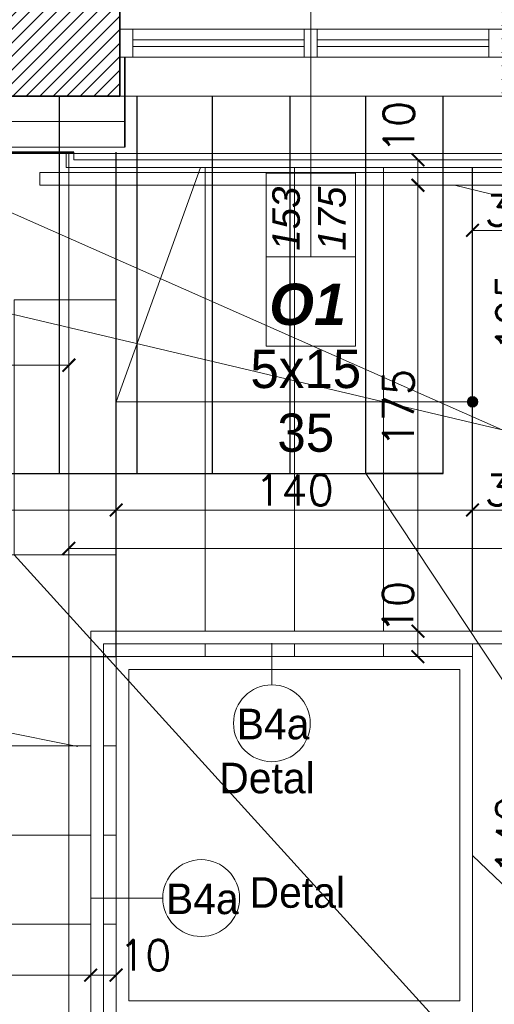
# Model space of a CAD drawing. Header units: millimetres. Extents: x -587 to 358276, y -26688 to 221215.
# Tile 102 of 256: x 10548 to 10735, y 9389 to 9776. Entities that reach past the tile are written whole.
import ezdxf
from ezdxf.lldxf.tags import DXFTag

# ---------------------------------------------------------------- set-up
doc = ezdxf.new("R2010")
doc.units = ezdxf.units.MM
doc.header["$MEASUREMENT"] = 0
for name, color, linetype, lineweight in [('A_istniejące ściany', 7, 'Continuous', 35), ('A_izolacja', 5, 'Continuous', 9), ('A_l.przerywana', 250, 'ICAD_ISO03W100', 9), ('A_okna wymieniane', 5, 'Continuous', 15), ('A_opisy', 166, 'Continuous', 15), ('A_ściany projektowane', 5, 'Continuous', 35), ('k_wyburzenia widoczne', 252, 'PNEUMATIC2', 30), ('l. przekrojowa', 1, 'Continuous', 30), ('l.przerywana', 104, 'ICAD_ISO03W100', 5), ('l.widokowa', 140, 'Continuous', 15), ('l.wypełnien', 253, 'Continuous', 5), ('Nowe_820-G Rysunki Obrazki_Nr_pióra__1', 7, 'Continuous', 13), ('wymiarowanie', 176, 'Continuous', 9)]:
    doc.layers.add(name, color=color, linetype=linetype, lineweight=lineweight)
doc.styles.add('ARIALL', font='GOTHIC.TTF', dxfattribs={"height": 40})
doc.styles.add('ROMANS', font='romans')
doc.styles.add('styl2', font='simplex.shx')
doc.linetypes.add('BATTING', pattern='A,0.00254,-2.54,[134,ltypeshp.shx,S=2.54,R=0,X=-2.54,Y=0],-5.08,[134,ltypeshp.shx,S=2.54,R=180,X=2.54,Y=0],-2.54', length=10.16254)
tags = doc.linetypes.add('ICAD_ISO03W100', pattern=[30, 12, -18]).pattern_tags.tags
tags[6:7] = [DXFTag(74, 4), DXFTag(75, 0), DXFTag(340, '0'), DXFTag(46, 1.0), DXFTag(50, 0.0), DXFTag(44, 0.0), DXFTag(45, 0.0)]
tags[4:5] = [DXFTag(74, 4), DXFTag(75, 0), DXFTag(340, '0'), DXFTag(46, 1.0), DXFTag(50, 0.0), DXFTag(44, 0.0), DXFTag(45, 0.0)]
doc.linetypes.add('PNEUMATIC2', pattern='A,0.5,-0.25,["//",Standard,S=0.2,R=0,X=-0.1,Y=-0.1],-0.25', length=1)
doc.dimstyles.new('Skala 1-50', dxfattribs={"dimtxt": 12, "dimasz": 5, "dimexe": 1, "dimexo": 1, "dimgap": 1.5, "dimtad": 1, "dimdec": 1, "dimrnd": 0.5, "dimtxsty": 'styl2', "dimblk": 'ARCHTICK', "dimcen": 5, "dimadec": 0, "dimazin": 0, "dimtfac": 1, "dimtdec": 1, "dimtmove": 1, "dimatfit": 3, "dimldrblk": 'ARCHTICK', "dimfxl": 5, "dimfxlon": 1, "dimlwd": -1, "dimlwe": -1, "dimarcsym": 0})

# ---------------------------------------------------------------- blocks, each defined once
blk = doc.blocks.new('_ArchTick')
at = {"color": 0, "linetype": 'ByBlock', "const_width": 0.15}
blk.add_lwpolyline([(-0.5, -0.5), (0.5, 0.5)], dxfattribs=at)
blk = doc.blocks.new('*D3560')
at = {"layer": 'Defpoints', "color": 0}
for p in [(10586.27, 9583.19), (10186.27, 9565.38), (10586.27, 9565.38)]:
    blk.add_point(p, dxfattribs=at)
at = {"layer": 'wymiarowanie', "color": 0}
for p, q in [((10186.27, 9578.19), (10186.27, 9584.19)), ((10186.27, 9583.19), (10586.27, 9583.19)), ((10586.27, 9578.19), (10586.27, 9584.19))]:
    blk.add_line(p, q, dxfattribs=at)
at = {"layer": 'wymiarowanie', "color": 0, "xscale": 5, "yscale": 5, "zscale": 5, "rotation": 180}
blk.add_blockref('_ArchTick', (10186.27, 9583.19), dxfattribs=at)
at = {"layer": 'wymiarowanie', "color": 0, "xscale": 5, "yscale": 5, "zscale": 5}
blk.add_blockref('_ArchTick', (10586.27, 9583.19), dxfattribs=at)
at = {"layer": 'wymiarowanie', "color": 0, "insert": (10386.27, 9591), "char_height": 12, "attachment_point": 5, "style": 'styl2'}
blk.add_mtext('400', dxfattribs=at)
blk = doc.blocks.new('*D3561')
at = {"layer": 'Defpoints', "color": 0}
for p in [(10726.27, 9583.19), (10586.27, 9565.38), (10726.27, 9558.23)]:
    blk.add_point(p, dxfattribs=at)
at = {"layer": 'wymiarowanie', "color": 0}
for p, q in [((10586.27, 9578.19), (10586.27, 9584.19)), ((10586.27, 9583.19), (10726.27, 9583.19)), ((10726.27, 9578.19), (10726.27, 9584.19))]:
    blk.add_line(p, q, dxfattribs=at)
at = {"layer": 'wymiarowanie', "color": 0, "xscale": 5, "yscale": 5, "zscale": 5, "rotation": 180}
blk.add_blockref('_ArchTick', (10586.27, 9583.19), dxfattribs=at)
at = {"layer": 'wymiarowanie', "color": 0, "xscale": 5, "yscale": 5, "zscale": 5}
blk.add_blockref('_ArchTick', (10726.27, 9583.19), dxfattribs=at)
at = {"layer": 'wymiarowanie', "color": 0, "insert": (10656.27, 9591), "char_height": 12, "attachment_point": 5, "style": 'styl2'}
blk.add_mtext('140', dxfattribs=at)
blk = doc.blocks.new('*D3578')
at = {"layer": 'Defpoints', "color": 0}
for p in [(10443.84, 9734.65), (10567.7, 9674.27), (10567.7, 9640.04)]:
    blk.add_point(p, dxfattribs=at)
at = {"layer": 'wymiarowanie', "color": 0}
for p, q in [((10443.84, 9645.04), (10443.84, 9639.04)), ((10567.7, 9645.04), (10567.7, 9639.04)), ((10443.84, 9640.04), (10567.7, 9640.04))]:
    blk.add_line(p, q, dxfattribs=at)
at = {"layer": 'wymiarowanie', "color": 0, "xscale": 5, "yscale": 5, "zscale": 5, "rotation": 180}
blk.add_blockref('_ArchTick', (10443.84, 9640.04), dxfattribs=at)
at = {"layer": 'wymiarowanie', "color": 0, "xscale": 5, "yscale": 5, "zscale": 5}
blk.add_blockref('_ArchTick', (10567.7, 9640.04), dxfattribs=at)
at = {"layer": 'wymiarowanie', "color": 0, "insert": (10505.77, 9647.69), "char_height": 12, "attachment_point": 5, "style": 'styl2'}
blk.add_mtext('124', dxfattribs=at)
blk = doc.blocks.new('*D3580')
at = {"layer": 'Defpoints', "color": 0}
for p in [(11128.02, 9725.65), (10567.7, 9723.65), (11128.02, 9568.11)]:
    blk.add_point(p, dxfattribs=at)
at = {"layer": 'wymiarowanie', "color": 0}
for p, q in [((10567.7, 9573.11), (10567.7, 9567.11)), ((11128.02, 9573.11), (11128.02, 9567.11)), ((10567.7, 9568.11), (11128.02, 9568.11))]:
    blk.add_line(p, q, dxfattribs=at)
at = {"layer": 'wymiarowanie', "color": 0, "xscale": 5, "yscale": 5, "zscale": 5, "rotation": 180}
blk.add_blockref('_ArchTick', (10567.7, 9568.11), dxfattribs=at)
at = {"layer": 'wymiarowanie', "color": 0, "xscale": 5, "yscale": 5, "zscale": 5}
blk.add_blockref('_ArchTick', (11128.02, 9568.11), dxfattribs=at)
at = {"layer": 'wymiarowanie', "color": 0, "insert": (10847.86, 9576.47), "char_height": 12, "attachment_point": 5, "style": 'styl2'}
blk.add_mtext('560,5', dxfattribs=at)
blk = doc.blocks.new('*D3686')
at = {"layer": 'Defpoints', "color": 0}
for p in [(10443.84, 9734.65), (10567.7, 9723.65), (10567.7, 9192.87)]:
    blk.add_point(p, dxfattribs=at)
at = {"layer": 'wymiarowanie', "color": 0}
for p, q in [((10443.84, 9197.87), (10443.84, 9191.87)), ((10567.7, 9197.87), (10567.7, 9191.87)), ((10443.84, 9192.87), (10567.7, 9192.87))]:
    blk.add_line(p, q, dxfattribs=at)
at = {"layer": 'wymiarowanie', "color": 0, "xscale": 5, "yscale": 5, "zscale": 5, "rotation": 180}
blk.add_blockref('_ArchTick', (10443.84, 9192.87), dxfattribs=at)
at = {"layer": 'wymiarowanie', "color": 0, "xscale": 5, "yscale": 5, "zscale": 5}
blk.add_blockref('_ArchTick', (10567.7, 9192.87), dxfattribs=at)
at = {"layer": 'wymiarowanie', "color": 0, "insert": (10505.77, 9200.52), "char_height": 12, "attachment_point": 5, "style": 'styl2'}
blk.add_mtext('124', dxfattribs=at)
blk = doc.blocks.new('*D3687')
at = {"layer": 'Defpoints', "color": 0}
for p in [(10737.7, 9745.65), (10567.7, 9723.65), (10737.7, 9192.87)]:
    blk.add_point(p, dxfattribs=at)
at = {"layer": 'wymiarowanie', "color": 0}
for p, q in [((10567.7, 9197.87), (10567.7, 9191.87)), ((10737.7, 9197.87), (10737.7, 9191.87)), ((10567.7, 9192.87), (10737.7, 9192.87))]:
    blk.add_line(p, q, dxfattribs=at)
at = {"layer": 'wymiarowanie', "color": 0, "xscale": 5, "yscale": 5, "zscale": 5, "rotation": 180}
blk.add_blockref('_ArchTick', (10567.7, 9192.87), dxfattribs=at)
at = {"layer": 'wymiarowanie', "color": 0, "xscale": 5, "yscale": 5, "zscale": 5}
blk.add_blockref('_ArchTick', (10737.7, 9192.87), dxfattribs=at)
at = {"layer": 'wymiarowanie', "color": 0, "insert": (10652.7, 9200.67), "char_height": 12, "attachment_point": 5, "style": 'styl2'}
blk.add_mtext('170', dxfattribs=at)
blk = doc.blocks.new('*D4125')
at = {"layer": 'Defpoints', "color": 0}
for p in [(10726.27, 9525.65), (10749.3, 9525.65), (10726.27, 9385.65)]:
    blk.add_point(p, dxfattribs=at)
at = {"layer": 'wymiarowanie', "color": 0}
for p, q in [((10744.3, 9525.65), (10750.3, 9525.65)), ((10749.3, 9385.65), (10749.3, 9525.65)), ((10744.3, 9385.65), (10750.3, 9385.65))]:
    blk.add_line(p, q, dxfattribs=at)
at = {"layer": 'wymiarowanie', "color": 0, "xscale": 5, "yscale": 5, "zscale": 5}
for p, rotation in [((10749.3, 9525.65), 90), ((10749.3, 9385.65), 270)]:
    blk.add_blockref('_ArchTick', p, dxfattribs=dict(at, rotation=rotation))
at = {"layer": 'wymiarowanie', "color": 0, "insert": (10741.5, 9455.65), "char_height": 12, "attachment_point": 5, "rotation": 90, "style": 'styl2'}
blk.add_mtext('140', dxfattribs=at)
blk = doc.blocks.new('*D4126')
at = {"layer": 'Defpoints', "color": 0}
for p in [(10729.9, 9720.65), (10749.3, 9720.65), (10726.27, 9525.65)]:
    blk.add_point(p, dxfattribs=at)
at = {"layer": 'wymiarowanie', "color": 0}
for p, q in [((10744.3, 9720.65), (10750.3, 9720.65)), ((10749.3, 9525.65), (10749.3, 9720.65)), ((10744.3, 9525.65), (10750.3, 9525.65))]:
    blk.add_line(p, q, dxfattribs=at)
at = {"layer": 'wymiarowanie', "color": 0, "xscale": 5, "yscale": 5, "zscale": 5}
for p, rotation in [((10749.3, 9720.65), 90), ((10749.3, 9525.65), 270)]:
    blk.add_blockref('_ArchTick', p, dxfattribs=dict(at, rotation=rotation))
at = {"layer": 'wymiarowanie', "color": 0, "insert": (10741.5, 9660.91), "char_height": 12, "attachment_point": 5, "rotation": 90, "style": 'styl2'}
blk.add_mtext('195', dxfattribs=at)
blk = doc.blocks.new('*D4909')
at = {"layer": 'Defpoints', "color": 0}
for p in [(10756.27, 9583.19), (10726.27, 9535.65), (10756.27, 9535.65)]:
    blk.add_point(p, dxfattribs=at)
at = {"layer": 'wymiarowanie', "color": 0}
for p, q in [((10726.27, 9578.19), (10726.27, 9584.19)), ((10726.27, 9583.19), (10756.27, 9583.19)), ((10756.27, 9578.19), (10756.27, 9584.19))]:
    blk.add_line(p, q, dxfattribs=at)
at = {"layer": 'wymiarowanie', "color": 0, "xscale": 5, "yscale": 5, "zscale": 5, "rotation": 180}
blk.add_blockref('_ArchTick', (10726.27, 9583.19), dxfattribs=at)
at = {"layer": 'wymiarowanie', "color": 0, "xscale": 5, "yscale": 5, "zscale": 5}
blk.add_blockref('_ArchTick', (10756.27, 9583.19), dxfattribs=at)
at = {"layer": 'wymiarowanie', "color": 0, "insert": (10741.27, 9591), "char_height": 12, "attachment_point": 5, "style": 'styl2'}
blk.add_mtext('30', dxfattribs=at)
blk = doc.blocks.new('*D4930')
at = {"layer": 'Defpoints', "color": 0}
for p in [(10576.27, 9400.69), (10196.27, 9390.03), (10576.27, 9390.03)]:
    blk.add_point(p, dxfattribs=at)
at = {"layer": 'wymiarowanie', "color": 0}
for p, q in [((10196.27, 9395.69), (10196.27, 9401.69)), ((10576.27, 9395.69), (10576.27, 9401.69)), ((10196.27, 9400.69), (10576.27, 9400.69))]:
    blk.add_line(p, q, dxfattribs=at)
at = {"layer": 'wymiarowanie', "color": 0, "xscale": 5, "yscale": 5, "zscale": 5, "rotation": 180}
blk.add_blockref('_ArchTick', (10196.27, 9400.69), dxfattribs=at)
at = {"layer": 'wymiarowanie', "color": 0, "xscale": 5, "yscale": 5, "zscale": 5}
blk.add_blockref('_ArchTick', (10576.27, 9400.69), dxfattribs=at)
at = {"layer": 'wymiarowanie', "color": 0, "insert": (10386.27, 9408.49), "char_height": 12, "attachment_point": 5, "style": 'styl2'}
blk.add_mtext('380', dxfattribs=at)
blk = doc.blocks.new('*D4974')
at = {"layer": 'Defpoints', "color": 0}
for p in [(10576.27, 9412.4), (10586.27, 9412.4), (10576.27, 9400.69)]:
    blk.add_point(p, dxfattribs=at)
at = {"layer": 'wymiarowanie', "color": 0}
for p, q in [((10576.27, 9405.69), (10576.27, 9399.69)), ((10586.27, 9405.69), (10586.27, 9399.69)), ((10586.27, 9400.69), (10576.27, 9400.69))]:
    blk.add_line(p, q, dxfattribs=at)
at = {"layer": 'wymiarowanie', "color": 0, "xscale": 5, "yscale": 5, "zscale": 5, "rotation": 180}
blk.add_blockref('_ArchTick', (10576.27, 9400.69), dxfattribs=at)
at = {"layer": 'wymiarowanie', "color": 0, "xscale": 5, "yscale": 5, "zscale": 5}
blk.add_blockref('_ArchTick', (10586.27, 9400.69), dxfattribs=at)
at = {"layer": 'wymiarowanie', "color": 0, "insert": (10597.7, 9408.49), "char_height": 12, "attachment_point": 5, "style": 'styl2'}
blk.add_mtext('10', dxfattribs=at)
blk = doc.blocks.new('*D4976')
at = {"layer": 'Defpoints', "color": 0}
for p in [(10726.27, 9692.95), (10756.27, 9685.65), (10726.27, 9680.26)]:
    blk.add_point(p, dxfattribs=at)
at = {"layer": 'wymiarowanie', "color": 0}
for p, q in [((10726.27, 9687.95), (10726.27, 9693.95)), ((10756.27, 9692.95), (10726.27, 9692.95)), ((10756.27, 9687.95), (10756.27, 9693.95))]:
    blk.add_line(p, q, dxfattribs=at)
at = {"layer": 'wymiarowanie', "color": 0, "xscale": 5, "yscale": 5, "zscale": 5, "rotation": 180}
blk.add_blockref('_ArchTick', (10726.27, 9692.95), dxfattribs=at)
at = {"layer": 'wymiarowanie', "color": 0, "xscale": 5, "yscale": 5, "zscale": 5}
blk.add_blockref('_ArchTick', (10756.27, 9692.95), dxfattribs=at)
at = {"layer": 'wymiarowanie', "color": 0, "insert": (10741.27, 9700.75), "char_height": 12, "attachment_point": 5, "style": 'styl2'}
blk.add_mtext('30', dxfattribs=at)
blk = doc.blocks.new('*D4995')
at = {"layer": 'Defpoints', "color": 0}
for p in [(10691.71, 9720.65), (10691.27, 9710.65), (10704.79, 9710.65)]:
    blk.add_point(p, dxfattribs=at)
at = {"layer": 'wymiarowanie', "color": 0}
for p, q in [((10699.79, 9720.65), (10705.79, 9720.65)), ((10704.79, 9720.65), (10704.79, 9710.65)), ((10699.79, 9710.65), (10705.79, 9710.65))]:
    blk.add_line(p, q, dxfattribs=at)
at = {"layer": 'wymiarowanie', "color": 0, "xscale": 5, "yscale": 5, "zscale": 5}
for p, rotation in [((10704.79, 9720.65), 90), ((10704.79, 9710.65), 270)]:
    blk.add_blockref('_ArchTick', p, dxfattribs=dict(at, rotation=rotation))
at = {"layer": 'wymiarowanie', "color": 0, "insert": (10697.3, 9733.51), "char_height": 12, "attachment_point": 5, "rotation": 90, "style": 'styl2'}
blk.add_mtext('10', dxfattribs=at)
blk = doc.blocks.new('*D4996')
at = {"layer": 'Defpoints', "color": 0}
for p in [(10691.27, 9710.65), (10691.27, 9535.65), (10704.79, 9535.65)]:
    blk.add_point(p, dxfattribs=at)
at = {"layer": 'wymiarowanie', "color": 0}
for p, q in [((10699.79, 9710.65), (10705.79, 9710.65)), ((10704.79, 9710.65), (10704.79, 9535.65)), ((10699.79, 9535.65), (10705.79, 9535.65))]:
    blk.add_line(p, q, dxfattribs=at)
at = {"layer": 'wymiarowanie', "color": 0, "xscale": 5, "yscale": 5, "zscale": 5}
for p, rotation in [((10704.79, 9710.65), 90), ((10704.79, 9535.65), 270)]:
    blk.add_blockref('_ArchTick', p, dxfattribs=dict(at, rotation=rotation))
at = {"layer": 'wymiarowanie', "color": 0, "insert": (10697.14, 9623.15), "char_height": 12, "attachment_point": 5, "rotation": 90, "style": 'styl2'}
blk.add_mtext('175', dxfattribs=at)
blk = doc.blocks.new('*D4997')
at = {"layer": 'Defpoints', "color": 0}
for p in [(10691.27, 9535.65), (10691.27, 9525.65), (10704.79, 9525.65)]:
    blk.add_point(p, dxfattribs=at)
at = {"layer": 'wymiarowanie', "color": 0}
for p, q in [((10699.79, 9535.65), (10705.79, 9535.65)), ((10704.79, 9535.65), (10704.79, 9525.65)), ((10699.79, 9525.65), (10705.79, 9525.65))]:
    blk.add_line(p, q, dxfattribs=at)
at = {"layer": 'wymiarowanie', "color": 0, "xscale": 5, "yscale": 5, "zscale": 5}
for p, rotation in [((10704.79, 9535.65), 90), ((10704.79, 9525.65), 270)]:
    blk.add_blockref('_ArchTick', p, dxfattribs=dict(at, rotation=rotation))
at = {"layer": 'wymiarowanie', "color": 0, "insert": (10696.99, 9545.04), "char_height": 12, "attachment_point": 5, "rotation": 90, "style": 'styl2'}
blk.add_mtext('10', dxfattribs=at)

msp = doc.modelspace()

# ---------------------------------------------------------------- hatches: boundary and pattern name
at = {"layer": 'l.wypełnien'}
h = msp.add_hatch(dxfattribs=at)
h.set_pattern_fill('ANSI31', color=256, scale=30, style=0)
h.set_pattern_definition([(45, (0, 6.0705), (-2.6516504, 2.6516504), [])])
h.paths.add_polyline_path([(10913.66, 10408.59), (10997.39, 10408.59), (11117.42, 10408.59), (11176.61, 10408.59), (11176.61, 10407.53), (11164.43, 10407.53), (11164.43, 10405.21), (11180.1, 10405.21), (11180.1, 10408.59), (11291.35, 10408.59), (11291.35, 10365.41), (11212.91, 10365.41), (11212.91, 10287.41), (11174.51, 10287.41), (11174.51, 10365.41), (11117.42, 10365.41), (10913.66, 10365.41)])
h.paths.add_polyline_path([(11186.51, 10332.41), (11186.51, 10353.41), (11200.91, 10353.41), (11200.91, 10332.41)], flags=16)
h.paths.add_polyline_path([(11186.51, 10332.41), (11186.51, 10353.41), (11200.91, 10353.41), (11200.91, 10332.41)], flags=0)
h.paths.add_polyline_path([(11186.51, 10299.41), (11186.51, 10320.41), (11200.91, 10320.41), (11200.91, 10299.41)], flags=16)
h.paths.add_polyline_path([(11186.51, 10299.41), (11186.51, 10320.41), (11200.91, 10320.41), (11200.91, 10299.41)], flags=0)
h.paths.add_polyline_path([(11234.13, 9745.65), (11234.13, 9788.83), (11199.91, 9788.83), (11199.91, 9818.83), (11174.51, 9818.83), (11174.51, 9788.83), (11128.02, 9788.83), (11128.02, 9745.65)])
h.paths.add_polyline_path([(10477.77, 9788.83), (10504.8, 9788.83), (10504.8, 9768.83), (10529.35, 9769.06), (10529.35, 9788.83), (10587.7, 9788.83), (10587.7, 9745.65), (10477.77, 9745.65)])
h.paths.add_polyline_path([(10783.28, 9745.65), (10783.28, 9788.83), (10737.7, 9788.83), (10737.7, 9745.65)])
h.paths.add_polyline_path([(10978.02, 9745.65), (10978.02, 9788.83), (10933.28, 9788.83), (10933.28, 9745.65)])
h.paths.add_polyline_path([(10769.66, 10365.41), (10771.66, 10365.41), (10771.66, 10408.59), (10736.26, 10408.59), (10736.26, 10365.41)])
h.paths.add_polyline_path([(10457.77, 9745.65), (10457.77, 9788.83), (10477.77, 9788.83), (10477.77, 9745.65), (10470.93, 9745.65)])
h.paths.add_polyline_path([(10771.66, 10365.41), (10771.66, 10408.59), (10791.66, 10408.59), (10791.66, 10365.41)])
h.paths.add_polyline_path([(10913.66, 10365.41), (10913.66, 10408.59), (10893.66, 10408.59), (10893.66, 10365.41)])
h.paths.add_polyline_path([(10504.8, 9768.83), (10504.8, 9788.83), (10529.35, 9788.83), (10529.35, 9769.06)])
at = {"layer": 'wymiarowanie'}
msp.add_hatch(color=256, dxfattribs=at).paths.add_polyline_path([(10728.33, 9625.65, 1), (10724.2, 9625.65, 1)])

# ---------------------------------------------------------------- linework, layer by layer
at = {"layer": 'A_istniejące ściany', "color": 7}
for points in [[(10587.7, 9745.65), (10587.7, 9788.83)], [(10470.93, 9745.65), (10587.7, 9745.65)]]:
    msp.add_lwpolyline(points, dxfattribs=at)
at = {"layer": 'A_izolacja', "lineweight": 35}
msp.add_line((10589.7, 9760.89), (10589.7, 9725.65), dxfattribs=at)
at = {"layer": 'A_izolacja', "linetype": 'BATTING'}
msp.add_lwpolyline([(10469.24, 9735.65), (10589.7, 9735.65)], dxfattribs=at)
at = {"layer": 'A_izolacja'}
msp.add_lwpolyline([(10455.77, 9725.65), (10589.7, 9725.65)], dxfattribs=at)
at = {"layer": 'A_izolacja', "lineweight": 35}
msp.add_lwpolyline([(10455.77, 9723.65), (10569.7, 9723.65)], dxfattribs=at)
at = {"layer": 'A_l.przerywana', "color": 7, "ltscale": 0.3}
msp.add_lwpolyline([(10739.75, 9745.65), (10586.5, 9745.65)], dxfattribs=at)
at = {"layer": 'A_okna wymieniane'}
for points in [[(10592.78, 9771.9), (10587.7, 9771.9)], [(10587.7, 9771.9), (10587.7, 9760.89)], [(10591.58, 9771.9), (10660.16, 9771.9)], [(10592.78, 9760.89), (10592.78, 9771.9)], [(10665.24, 9771.9), (10660.16, 9771.9)], [(10660.16, 9771.9), (10660.16, 9760.89)], [(10665.24, 9760.89), (10665.24, 9771.9)], [(10665.24, 9771.9), (10734.67, 9771.9)], [(10737.7, 9771.9), (10732.62, 9771.9)], [(10732.62, 9771.9), (10732.62, 9760.89)], [(10660.16, 9767.67), (10592.78, 9767.67)], [(10592.78, 9767.67), (10592.78, 9765.13)], [(10592.78, 9765.13), (10660.16, 9765.13)], [(10660.16, 9765.13), (10660.16, 9767.67)], [(10732.62, 9767.67), (10665.24, 9767.67)], [(10665.24, 9767.67), (10665.24, 9765.13)], [(10665.24, 9765.13), (10732.62, 9765.13)], [(10732.62, 9765.13), (10732.62, 9767.67)], [(10587.7, 9760.89), (10592.78, 9760.89)], [(10660.16, 9760.89), (10591.58, 9760.89)], [(10660.16, 9760.89), (10665.24, 9760.89)], [(10734.67, 9760.89), (10665.24, 9760.89)], [(10732.62, 9760.89), (10737.7, 9760.89)]]:
    msp.add_lwpolyline(points, dxfattribs=at)
at = {"layer": 'A_opisy'}
msp.add_line((10662.7, 9687.98), (10662.7, 9821.45), dxfattribs=at)
at = {"layer": 'A_opisy', "ltscale": 0.3}
for points in [[(10645.17, 9682.5), (10645.17, 9715.37), (10662.7, 9715.37), (10662.7, 9682.5)], [(10662.7, 9682.5), (10662.7, 9715.37), (10680.23, 9715.37), (10680.23, 9682.5)], [(10680.23, 9647.44), (10680.23, 9682.5), (10645.17, 9682.5), (10645.17, 9647.44)]]:
    msp.add_lwpolyline(points, close=True, dxfattribs=at)
at = {"layer": 'A_ściany projektowane', "color": 7}
msp.add_line((10587.7, 9760.89), (10587.7, 9745.65), dxfattribs=at)
at = {"layer": 'k_wyburzenia widoczne', "ltscale": 20}
for points in [[(10564.07, 9597.49), (10564.07, 9745.65)], [(10594.55, 9597.49), (10594.55, 9745.65)], [(10624.18, 9597.49), (10624.18, 9745.65)], [(10654.66, 9597.49), (10654.66, 9745.65)], [(10684.29, 9597.49), (10684.29, 9745.65)], [(10714.77, 9597.49), (10714.77, 9745.65)], [(10714.77, 9597.49), (10714.77, 9623.73)], [(10109.41, 9597.49), (10714.77, 9597.49)], [(10714.77, 9597.49), (10684.29, 9597.49)]]:
    msp.add_lwpolyline(points, dxfattribs=at)
at = {"layer": 'l. przekrojowa', "color": 7}
msp.add_lwpolyline([(10186.27, 9720.65), (10186.27, 9525.65), (10586.27, 9525.65), (10586.27, 9723.65)], dxfattribs=at)
at = {"layer": 'l.przerywana', "color": 5, "ltscale": 0.3}
msp.add_lwpolyline([(10569.7, 9723.65), (10569.7, 9720.65), (11126.02, 9720.65), (11126.02, 9725.65)], dxfattribs=at)
at = {"layer": 'l.widokowa', "color": 5}
for points in [[(9946.69, 11397.27), (8864.69, 11397.27), (8864.69, 9723.15), (11904.83, 9723.15), (11904.83, 11403.07), (11103.75, 11403.07), (11103.75, 10862.39)], [(10566.7, 9723.65), (10566.7, 9717.65), (11129.02, 9717.65), (11129.02, 9725.65)]]:
    msp.add_lwpolyline(points, dxfattribs=at)
at = {"layer": 'l.widokowa', "color": 7}
for points in [[(10756.27, 9710.88), (10756.27, 9715.65), (10586.27, 9715.65), (10556.27, 9715.65), (10556.27, 9710.65), (10756.27, 9710.65), (10756.27, 9715.65)], [(10586.27, 9535.65), (10586.27, 9717.65)], [(10621.27, 9535.65), (10621.27, 9717.65)], [(10656.27, 9535.65), (10656.27, 9717.65)], [(10691.27, 9535.65), (10691.27, 9717.65)], [(10576.27, 9355.65), (10576.27, 9535.65), (10756.27, 9535.65)], [(10581.27, 9355.65), (10581.27, 9530.65), (10756.27, 9530.65)], [(10581.27, 9525.65), (10586.27, 9525.65), (10586.27, 9530.65)], [(10581.27, 9385.65), (10726.27, 9385.65), (10726.27, 9530.65)], [(10621.27, 9525.65), (10621.27, 9530.65)], [(10656.27, 9525.65), (10656.27, 9530.65)], [(10691.27, 9525.65), (10691.27, 9530.65)], [(10196.27, 9525.65), (10576.27, 9525.65)], [(10196.27, 9490.65), (10576.27, 9490.65)], [(10581.27, 9490.65), (10586.27, 9490.65)], [(10196.27, 9455.65), (10576.27, 9455.65)], [(10581.27, 9455.65), (10586.27, 9455.65)], [(10196.27, 9420.65), (10576.27, 9420.65)], [(10581.27, 9420.65), (10586.27, 9420.65)]]:
    msp.add_lwpolyline(points, dxfattribs=at)
at = {"layer": 'l.widokowa', "color": 7, "lineweight": 30}
msp.add_lwpolyline([(10726.27, 9535.65), (10726.27, 9717.65)], dxfattribs=at)
at = {"layer": 'l.widokowa', "color": 7}
for points in [[(10586.27, 9525.65), (10726.27, 9525.65), (10726.27, 9385.65), (10586.27, 9385.65)], [(10591.27, 9520.65), (10721.27, 9520.65), (10721.27, 9390.65), (10591.27, 9390.65)]]:
    msp.add_lwpolyline(points, close=True, dxfattribs=at)
at = {"layer": 'l.wypełnien', "color": 7}
for points in [[(10586.27, 9717.65), (10586.27, 9665.65), (10546.27, 9665.65)], [(10546.27, 9565.65), (10546.27, 9665.65), (10586.27, 9665.65), (10586.27, 9565.65), (10546.27, 9565.65)], [(10486.27, 9565.65), (10586.27, 9565.65), (10586.27, 9535.65)], [(10576.27, 9525.65), (10486.27, 9525.65), (10486.27, 9565.65)], [(10586.27, 9530.65), (10586.27, 9525.65), (10581.27, 9525.65)]]:
    msp.add_lwpolyline(points, dxfattribs=at)
at = {"layer": 'Nowe_820-G Rysunki Obrazki_Nr_pióra__1', "color": 7, "linetype": 'Continuous', "lineweight": 13}
msp.add_lwpolyline([(10587.7, 9745.65), (10587.7, 9760.89)], dxfattribs=at)
at = {"layer": 'wymiarowanie'}
for p, q in [((10737.86, 9614.62), (10275.96, 9723.65)), ((10737.86, 9614.62), (10491.32, 9723.65)), ((10586.27, 9625.65), (10619.46, 9717.65)), ((10887.63, 9670.21), (10719.1, 9710.65)), ((10586.27, 9625.65), (10726.27, 9625.65)), ((10684.29, 9597.49), (10763.72, 9477.6)), ((10647.44, 9514.59), (10647.44, 9531)), ((10394.57, 9525.65), (10571.27, 9490.34)), ((10726.27, 9447.67), (10767.18, 9408.4)), ((10604.59, 9430.92), (10576.27, 9430.92))]:
    msp.add_line(p, q, dxfattribs=at)
at = {"layer": 'wymiarowanie', "linetype": 'ICAD_ISO03W100', "ltscale": 0.2}
msp.add_line((10567.7, 9723.65), (10567.7, 9197.87), dxfattribs=at)
at = {"layer": 'wymiarowanie', "color": 5}
msp.add_line((10968.67, 9100.64), (10546.27, 9565.65), dxfattribs=at)
at = {"layer": 'wymiarowanie'}
for centre, radius in [((10726.27, 9625.65), 2.07), ((10647.44, 9499.51), 15.07), ((10619.67, 9430.92), 15.07)]:
    msp.add_circle(centre, radius, dxfattribs=at)

# ---------------------------------------------------------------- texts
at = {"layer": 'A_opisy', "ltscale": 0.3, "insert": (10647.61, 9642.65), "char_height": 10.8, "width": 109.7533, "attachment_point": 1, "rotation": 90, "style": 'ARIALL'}
msp.add_mtext('\\pxqc;{\\fArial|b0|i1|c238|p34;153\\P175}', dxfattribs=at)
at = {"layer": 'A_opisy', "ltscale": 0.3, "insert": (10676.57, 9655.58), "char_height": 16.2, "width": 109.7533, "attachment_point": 9, "style": 'ARIALL'}
msp.add_mtext('{\\fArial|b1|i1|c238|p34;O1}', dxfattribs=at)
at = {"layer": 'wymiarowanie', "attachment_point": 1}
for s, insert, char_height, width in [('\\pxqc;{\\fCentury Gothic|b0|i0|c238|p0;5x15\\P35}', (10577.03, 9646.06), 15, 167.4466), ('{\\fCentury Gothic|b0|i0|c238|p34;B4a}', (10633.63, 9505.21), 12, 45.36), ('{\\fCentury Gothic|b0|i0|c238|p34;B4a}', (10605.86, 9436.62), 12, 45.36)]:
    msp.add_mtext(s, dxfattribs=dict(at, insert=insert, char_height=char_height, width=width))
at = {"layer": 'wymiarowanie', "color": 6, "linetype": 'Continuous', "char_height": 12, "width": 327.6277, "attachment_point": 3, "style": 'ROMANS'}
for insert in [(10954.4, 9484.02), (10966.32, 9439.11)]:
    msp.add_mtext('\\pxql;{\\fCentury Gothic|b0|i0|c238|p0;\\C256;Detal\\P\\P }', dxfattribs=dict(at, insert=insert))

# ---------------------------------------------------------------- dimensions: what is measured, and where the dimension line sits
at = {"layer": 'wymiarowanie'}
for base, p1, p2, picture, middle in [((10737.7, 9192.87), (10567.7, 9723.65), (10737.7, 9745.65), '*D3687', (10652.7, 9200.67)), ((10567.7, 9640.04), (10443.84, 9734.65), (10567.7, 9674.27), '*D3578', (10505.77, 9647.69)), ((10567.7, 9192.87), (10443.84, 9734.65), (10567.7, 9723.65), '*D3686', (10505.77, 9200.52)), ((10726.27, 9692.95), (10756.27, 9685.65), (10726.27, 9680.26), '*D4976', (10741.27, 9700.75)), ((10586.27, 9583.19), (10186.27, 9565.38), (10586.27, 9565.38), '*D3560', (10386.27, 9591)), ((10726.27, 9583.19), (10586.27, 9565.38), (10726.27, 9558.23), '*D3561', (10656.27, 9591)), ((10756.27, 9583.19), (10726.27, 9535.65), (10756.27, 9535.65), '*D4909', (10741.27, 9591)), ((10576.27, 9400.69), (10196.27, 9390.03), (10576.27, 9390.03), '*D4930', (10386.27, 9408.49))]:
    dim = msp.add_linear_dim(base=base, p1=p1, p2=p2, dimstyle='Skala 1-50', dxfattribs=at)
    dim.commit()
    dim.dimension.update_dxf_attribs({"geometry": picture, "text_midpoint": middle})
for base, p1, p2, picture, middle in [((10704.79, 9710.65), (10691.71, 9720.65), (10691.27, 9710.65), '*D4995', (10705.11, 9733.51)), ((10749.3, 9720.65), (10726.27, 9525.65), (10729.9, 9720.65), '*D4126', (10749.3, 9660.91)), ((10704.79, 9525.65), (10691.27, 9535.65), (10691.27, 9525.65), '*D4997', (10704.79, 9545.04))]:
    dim = msp.add_linear_dim(base=base, p1=p1, p2=p2, angle=90, dimstyle='Skala 1-50', dxfattribs=at)
    dim.commit()
    dim.dimension.update_dxf_attribs({"geometry": picture, "text_midpoint": middle, "dimtype": 160})
at = {"layer": 'wymiarowanie', "color": 5}
dim = msp.add_linear_dim(base=(11128.02, 9568.11), p1=(10567.7, 9723.65), p2=(11128.02, 9725.65), dimstyle='Skala 1-50', dxfattribs=at)
dim.commit()
dim.dimension.update_dxf_attribs({"geometry": '*D3580', "text_midpoint": (10847.86, 9576.47)})
at = {"layer": 'wymiarowanie'}
for base, p1, p2, picture, middle in [((10704.79, 9535.65), (10691.27, 9710.65), (10691.27, 9535.65), '*D4996', (10697.14, 9623.15)), ((10749.3, 9525.65), (10726.27, 9385.65), (10726.27, 9525.65), '*D4125', (10741.5, 9455.65))]:
    dim = msp.add_linear_dim(base=base, p1=p1, p2=p2, angle=90, dimstyle='Skala 1-50', dxfattribs=at)
    dim.commit()
    dim.dimension.update_dxf_attribs({"geometry": picture, "text_midpoint": middle})
dim = msp.add_linear_dim(base=(10576.27, 9400.69), p1=(10586.27, 9412.4), p2=(10576.27, 9412.4), dimstyle='Skala 1-50', dxfattribs=at)
dim.commit()
dim.dimension.update_dxf_attribs({"geometry": '*D4974', "text_midpoint": (10597.7, 9400.69), "dimtype": 160})

doc.saveas('drawing.dxf')
